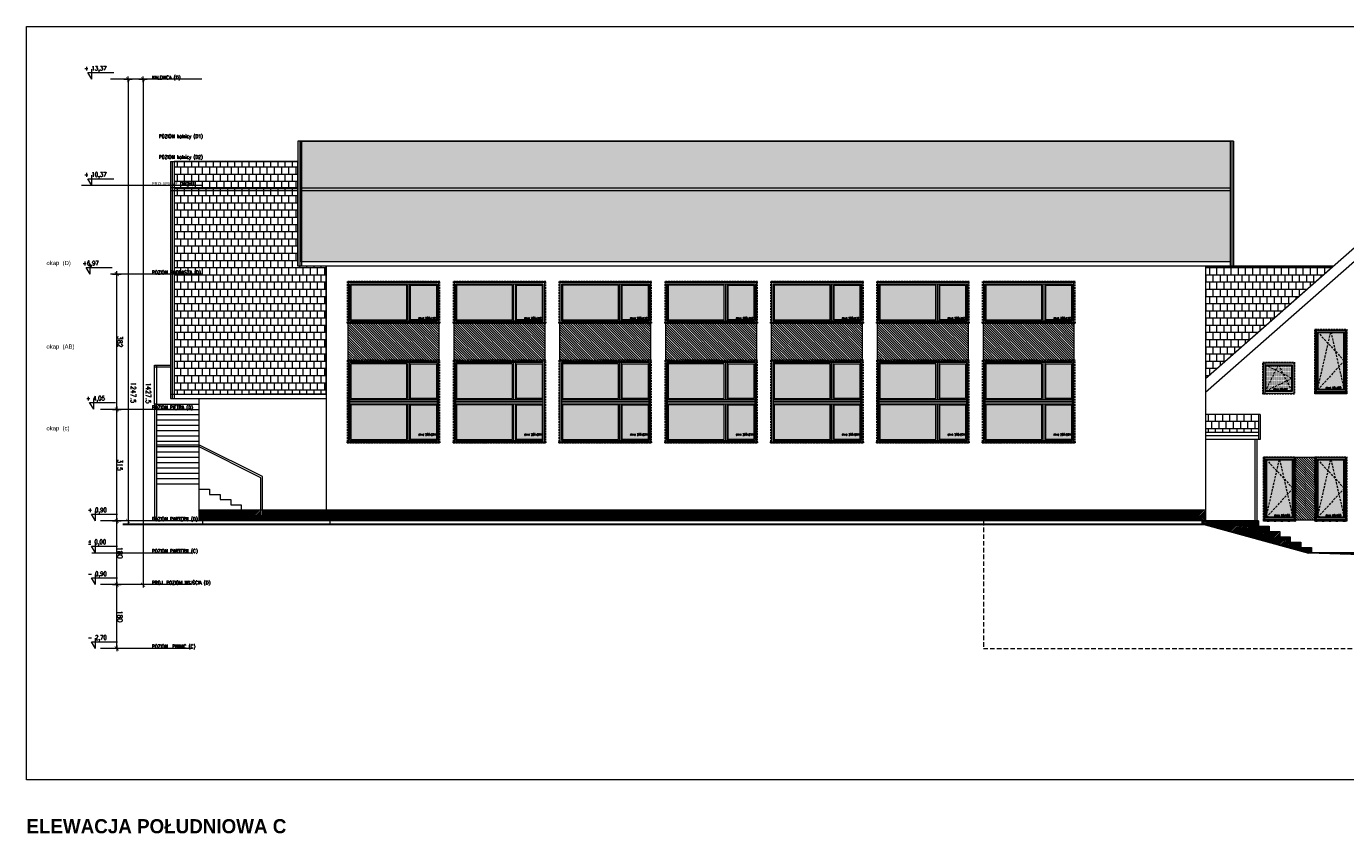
# Model space of a CAD drawing. Header units: millimetres. Extents: x 28291 to 177760, y -399809 to -170937.
# Tile 5 of 256: x 47641 to 51368, y -239023 to -236738. Entities that reach past the tile are written whole.
import ezdxf

# ---------------------------------------------------------------- set-up
doc = ezdxf.new("R2010")
doc.units = ezdxf.units.MM
for name, pattern in [('CACHE', [9.525, 6.35, -3.175]), ('CARKOVANA', [7.5, 5, -2.5]), ('HIDDEN', [9.525, 6.35, -3.175])]:
    doc.linetypes.add(name, pattern=pattern)
doc.layers.get('0').update_dxf_attribs({"lineweight": 0})
for name, color, linetype, lineweight in [('! opisy okien elewacja', 7, 'Continuous', 0), ('!! 0_ Istn-sciany', 3, 'Continuous', 30), ('!! 0_ Opis', 8, 'Continuous', 13), ('!! 0_ WIDOK ELEWACJA', 4, 'Continuous', 0), ('!! 0_Istn-cienka', 4, 'Continuous', 9), ('!! 1_Hatch dach', 252, 'Continuous', 5), ('!! 2_NOWE OKNA WIDOk - remont', 140, 'Continuous', 5), ('!! 2_posadzki winyle 2', 43, 'Continuous', 9), ('!! 2_TYNK OBRYS', 252, 'Continuous', 13), ('0-rzedne-blok', 62, 'Continuous', 13)]:
    doc.layers.add(name, color=color, linetype=linetype, lineweight=lineweight)
for name, color, linetype, lineweight, true_color in [('!! 0_ Istn-okna - wymienione', 9, 'Continuous', 13, 0x808080), ('!! 1_ELEWACJA KOLOR', 7, 'Continuous', 13, 0x6888bb), ('!! 2_ELEWACJA COKÓŁ', 9, 'Continuous', 13, 0x808080)]:
    doc.layers.add(name, color=color, linetype=linetype, lineweight=lineweight, true_color=true_color)
doc.layers.add('!! 2_oznaczenia narozniki', color=7, linetype='Continuous')
doc.layers.add('ND', color=240, linetype='Continuous', lineweight=0, plot=False)
doc.styles.add('DEUTSCH', font='SIMPLEX8')
doc.styles.add('SIMPLEX', font='simplex.shx', dxfattribs={"width": 0.77})
doc.styles.add('Stil2', font='arial.ttf')
doc.styles.add('STYLE10', font='arialbd.ttf')
doc.styles.add('TXT', font='simplex.shx')
doc.dimstyles.new('OL PB 100', dxfattribs={"dimscale": 4, "dimtxt": 3.5, "dimasz": 0.2, "dimexe": 10, "dimexo": 10, "dimgap": 0.5, "dimtad": 1, "dimdec": 1, "dimrnd": 0.5, "dimzin": 9, "dimdsep": 46, "dimtxsty": 'SIMPLEX', "dimblk": 'thick_MSz', "dimcen": 0.05, "dimdle": 8, "dimse1": 1, "dimse2": 1, "dimclrd": 256, "dimclre": 256, "dimclrt": 3, "dimadec": 1, "dimazin": 2, "dimtfac": 1, "dimtdec": 1, "dimtix": 1, "dimtofl": 0, "dimtmove": 2, "dimatfit": 3, "dimldrblk": 'thick_MSz', "dimfxl": 10, "dimfxlon": 1, "dimtolj": 1, "dimlwd": -1, "dimlwe": -1, "dimarcsym": 0})
pattern_1 = [(45, (-1039.1575, -35668.7665), (-2.24506403, 2.24506403), [])]

# ---------------------------------------------------------------- blocks, each defined once
blk = doc.blocks.new('okno 90x180')
at = {"layer": '!! 1_Hatch dach', "true_color": 0x575757}
h = blk.add_hatch(dxfattribs=at)
h.set_pattern_fill('DOTS', color=251)
h.set_pattern_definition([(0, (-9632.3096, -11392.1331), (0.79375, 1.5875), [0, -1.5875])])
h.paths.add_polyline_path([(9, -10), (81, -10), (81, -171), (9, -171)])
at = {"layer": '!! 2_posadzki winyle 2'}
h = blk.add_hatch(dxfattribs=at)
h.set_pattern_fill('ANSI31', color=252, scale=0.2)
h.paths.add_polyline_path([(0, -178), (90, -178), (90, -183), (0, -183)])
at = {"layer": '!! 0_ Istn-okna - wymienione', "linetype": 'CARKOVANA', "lineweight": 5}
blk.add_lwpolyline([(0, -1), (90, -1), (90, -180), (0, -180)], close=True, dxfattribs=at)
at = {"layer": '!! 0_ Istn-okna - wymienione'}
for points in [[(2, -3), (88, -3), (88, -178), (2, -178)], [(7, -8), (83, -8), (83, -173), (7, -173)], [(9, -10), (81, -10), (81, -171), (9, -171)], [(0, -178), (90, -178), (90, -183), (0, -183)]]:
    blk.add_lwpolyline(points, close=True, dxfattribs=at)
at = {"layer": '!! 1_Hatch dach', "color": 251, "linetype": 'CACHE', "true_color": 0x575757}
for points in [[(7, -173), (45, -8), (83, -173)], [(7, -8), (83, -90), (7, -173)]]:
    blk.add_lwpolyline(points, dxfattribs=at)
at = {"insert": (30.1, -163.6), "char_height": 5, "attachment_point": 1, "style": 'TXT'}
blk.add_mtext_dynamic_manual_height_columns('okno 90x180', width=52.63, gutter_width=75, heights=[0], dxfattribs=at)
blk = doc.blocks.new('okno 90x90')
at = {"layer": '!! 1_Hatch dach', "true_color": 0x575757}
h = blk.add_hatch(dxfattribs=at)
h.set_pattern_fill('DOTS', color=251)
h.set_pattern_definition([(0, (-9634.3096, -11214.1331), (0.79375, 1.5875), [0, -1.5875])])
h.paths.add_polyline_path([(7, 79), (79, 79), (79, 7), (7, 7)])
at = {"layer": '!! 0_ Istn-okna - wymienione', "linetype": 'CARKOVANA', "lineweight": 5}
blk.add_lwpolyline([(-2, 88), (88, 88), (88, -2), (-2, -2)], close=True, dxfattribs=at)
at = {"layer": '!! 0_ Istn-okna - wymienione'}
for points in [[(0, 86), (86, 86), (86, 0), (0, 0)], [(5, 81), (81, 81), (81, 5), (5, 5)], [(7, 79), (79, 79), (79, 7), (7, 7)]]:
    blk.add_lwpolyline(points, close=True, dxfattribs=at)
at = {"layer": '!! 1_Hatch dach', "color": 251, "linetype": 'CACHE', "true_color": 0x575757}
for points in [[(5, 5), (43, 81), (81, 5)], [(5, 81), (81, 43), (5, 5)]]:
    blk.add_lwpolyline(points, dxfattribs=at)
at = {"insert": (28.1, 14.4), "char_height": 5, "attachment_point": 1, "style": 'TXT'}
blk.add_mtext_dynamic_manual_height_columns('okno 90x90', width=52.63, gutter_width=75, heights=[0], dxfattribs=at)
blk = doc.blocks.new('okno 266x234')
at = {"layer": '!! 1_Hatch dach', "true_color": 0x575757}
h = blk.add_hatch(dxfattribs=at)
h.set_pattern_fill('ANSI31', color=251, scale=0.3, angle=180)
h.paths.add_polyline_path([(212, 10817.5), (-50, 10817.5), (-50, 10820.5), (212, 10820.5)])
h = blk.add_hatch(dxfattribs=at)
h.set_pattern_fill('DOTS', color=251, angle=180)
h.paths.add_polyline_path([(43.8, 10596.5), (202, 10596.5), (202, 10694.5), (43.8, 10694.5)])
h.paths.add_polyline_path([(43.8, 10712.5), (202, 10712.5), (202, 10810.5), (43.8, 10810.5)])
h.paths.add_polyline_path([(32.8, 10596.5), (-40, 10596.5), (-40, 10694.5), (32.8, 10694.5)])
h.paths.add_polyline_path([(32.8, 10712.5), (-40, 10712.5), (-40, 10810.5), (32.8, 10810.5)])
at = {"layer": '! opisy okien elewacja'}
for p in [(-33, 10817.5), (209, 10817.5), (209, 10703.5), (-47, 10589.5), (195, 10589.5)]:
    blk.add_point(p, dxfattribs=at)
at = {"layer": '!! 0_ Istn-okna - wymienione'}
for p, q in [((205, 10709.5), (-43, 10709.5)), ((205, 10704.5), (-43, 10704.5)), ((205, 10702.5), (-43, 10702.5)), ((205, 10697.5), (-43, 10697.5))]:
    blk.add_line(p, q, dxfattribs=at)
at = {"layer": '!! 0_ Istn-okna - wymienione', "linetype": 'CARKOVANA', "lineweight": 5}
blk.add_lwpolyline([(212, 10820.5), (-50, 10820.5), (-50, 10586.5), (212, 10586.5)], close=True, dxfattribs=at)
at = {"layer": '!! 0_ Istn-okna - wymienione'}
for points in [[(212, 10817.5), (-50, 10817.5), (-50, 10820.5), (212, 10820.5)], [(209, 10817.5), (-47, 10817.5), (-47, 10589.5), (209, 10589.5)], [(205, 10813.5), (-43, 10813.5), (-43, 10593.5), (205, 10593.5)], [(32.8, 10712.5), (-40, 10712.5), (-40, 10810.5), (32.8, 10810.5)], [(43.8, 10712.5), (202, 10712.5), (202, 10810.5), (43.8, 10810.5)], [(32.8, 10596.5), (-40, 10596.5), (-40, 10694.5), (32.8, 10694.5)], [(43.8, 10596.5), (202, 10596.5), (202, 10694.5), (43.8, 10694.5)]]:
    blk.add_lwpolyline(points, close=True, dxfattribs=at)
for points in [[(35.8, 10709.5), (35.8, 10813.5)], [(40.8, 10709.5), (40.8, 10813.5)], [(35.8, 10593.5), (35.8, 10697.5)], [(35.8, 10593.5), (35.8, 10697.5)], [(40.8, 10593.5), (40.8, 10697.5)], [(40.8, 10593.5), (40.8, 10697.5)]]:
    blk.add_lwpolyline(points, dxfattribs=at)
at = {"insert": (10.9, 10793.9), "char_height": 5, "attachment_point": 1, "rotation": 180, "style": 'TXT'}
blk.add_mtext_dynamic_manual_height_columns('okno 266x234', width=52.63, gutter_width=75, heights=[0], dxfattribs=at)
blk = doc.blocks.new('okno 266x112')
at = {"layer": '!! 1_Hatch dach', "true_color": 0x575757}
h = blk.add_hatch(dxfattribs=at)
h.set_pattern_fill('ANSI31', color=251, scale=0.05, angle=180)
h.set_pattern_definition([(225, (48759.55389, -227260.51076), (0.11225320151, -0.11225320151), [])])
h.paths.add_polyline_path([(212, 10312.8), (-50, 10312.8), (-50, 10315.8), (212, 10315.8)])
h = blk.add_hatch(dxfattribs=at)
h.set_pattern_fill('DOTS', color=251, angle=180)
h.paths.add_polyline_path([(43.8, 10207.8), (202, 10207.8), (202, 10305.8), (43.8, 10305.8)])
h.paths.add_polyline_path([(32.8, 10207.8), (-40, 10207.8), (-40, 10305.8), (32.8, 10305.8)])
at = {"layer": '! opisy okien elewacja'}
for p in [(-33, 10312.8), (209, 10314.3), (209, 10312.8), (209, 10308.3)]:
    blk.add_point(p, dxfattribs=at)
at = {"layer": '!! 0_ Istn-okna - wymienione', "linetype": 'CARKOVANA', "lineweight": 5}
blk.add_lwpolyline([(212, 10315.8), (-50, 10315.8), (-50, 10197.8), (212, 10197.8)], close=True, dxfattribs=at)
at = {"layer": '!! 0_ Istn-okna - wymienione'}
for points in [[(212, 10312.8), (-50, 10312.8), (-50, 10315.8), (212, 10315.8)], [(209, 10312.8), (-47, 10312.8), (-47, 10200.8), (209, 10200.8)], [(205, 10308.8), (-43, 10308.8), (-43, 10204.8), (205, 10204.8)], [(32.8, 10207.8), (-40, 10207.8), (-40, 10305.8), (32.8, 10305.8)], [(43.8, 10207.8), (202, 10207.8), (202, 10305.8), (43.8, 10305.8)]]:
    blk.add_lwpolyline(points, close=True, dxfattribs=at)
for points in [[(35.8, 10308.8), (-43, 10308.8)], [(35.8, 10204.8), (35.8, 10308.8)], [(205, 10308.8), (40.8, 10308.8)], [(40.8, 10204.8), (40.8, 10308.8)]]:
    blk.add_lwpolyline(points, dxfattribs=at)
at = {"insert": (10.9, 10298.3), "char_height": 5, "attachment_point": 1, "rotation": 180, "style": 'TXT'}
blk.add_mtext_dynamic_manual_height_columns('okno 266x112', width=52.63, gutter_width=75, heights=[0], dxfattribs=at)
blk = doc.blocks.new('D_kota')
for p, q in [((-0.8, 15), (8.7, 15)), ((8.7, 0), (-0.8, 15)), ((8.7, 0), (8.7, 23))]:
    blk.add_line(p, q)
blk.add_lwpolyline([(-0.8, 15), (57.9, 15)])
at = {"style": 'DEUTSCH', "width": 0.8}
blk.add_attdef('POZ.ARCH', (7.3, 19.7), '', height=10, dxfattribs=at)
blk = doc.blocks.new('thick_MSz')
for p, q in [((-10, 0), (10, 0)), ((0, 15), (0, -15))]:
    blk.add_line(p, q)
at = {"const_width": 2, "elevation": 2}
blk.add_lwpolyline([(-7.1, -7.1), (7.1, 7.1)], dxfattribs=at)
blk = doc.blocks.new('*D3800')
at = {"layer": 'DEFPOINTS', "color": 0, "ltscale": 100, "transparency": 16777216}
for p in [(-7256.9, 8688.1), (-7256.9, 8610.3), (-6009.6, 8600.1)]:
    blk.add_point(p, dxfattribs=at)
at = {"layer": 'ND', "ltscale": 100, "transparency": 16777216}
blk.add_line((-6010.4, 8610.3), (-7256.1, 8610.3), dxfattribs=at)
at = {"layer": 'ND', "ltscale": 100, "transparency": 16777216, "xscale": 0.8, "yscale": 0.8, "zscale": 0.8}
for p, rotation in [((-7256.9, 8610.3), 180.0000000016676), ((-6009.6, 8610.3), 1.667526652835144e-09)]:
    blk.add_blockref('thick_MSz', p, dxfattribs=dict(at, rotation=rotation))
at = {"layer": 'ND', "color": 3, "ltscale": 100, "transparency": 16777216, "insert": (-6894.8, 8595.3), "char_height": 14, "attachment_point": 5, "rotation": 180, "style": 'SIMPLEX'}
blk.add_mtext('\\A1;1247.5', dxfattribs=at)
blk = doc.blocks.new('*D3801')
at = {"layer": 'DEFPOINTS', "color": 0, "ltscale": 100, "transparency": 16777216}
for p in [(-7436.9, 8703.8), (-7256.9, 8703.8), (-7256.9, 8642)]:
    blk.add_point(p, dxfattribs=at)
at = {"layer": 'ND', "ltscale": 100, "transparency": 16777216}
blk.add_line((-7436.1, 8642), (-7257.7, 8642), dxfattribs=at)
at = {"layer": 'ND', "ltscale": 100, "transparency": 16777216, "xscale": 0.8, "yscale": 0.8, "zscale": 0.8}
for p, rotation in [((-7436.9, 8642), 180.0000000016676), ((-7256.9, 8642), 1.667526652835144e-09)]:
    blk.add_blockref('thick_MSz', p, dxfattribs=dict(at, rotation=rotation))
at = {"layer": 'ND', "color": 3, "ltscale": 100, "transparency": 16777216, "insert": (-7346.9, 8633), "char_height": 14, "attachment_point": 5, "rotation": 180, "style": 'SIMPLEX'}
blk.add_mtext('\\A1;180', dxfattribs=at)
blk = doc.blocks.new('*D3802')
at = {"layer": 'DEFPOINTS', "color": 0, "ltscale": 100, "transparency": 16777216}
for p in [(-7256.9, 8703.8), (-6941.9, 8703.8), (-6941.9, 8642)]:
    blk.add_point(p, dxfattribs=at)
at = {"layer": 'ND', "ltscale": 100, "transparency": 16777216}
blk.add_line((-7256.1, 8642), (-6942.7, 8642), dxfattribs=at)
at = {"layer": 'ND', "ltscale": 100, "transparency": 16777216, "xscale": 0.8, "yscale": 0.8, "zscale": 0.8, "rotation": 180}
blk.add_blockref('thick_MSz', (-7256.9, 8642), dxfattribs=at)
at = {"layer": 'ND', "ltscale": 100, "transparency": 16777216, "xscale": 0.8, "yscale": 0.8, "zscale": 0.8}
blk.add_blockref('thick_MSz', (-6941.9, 8642), dxfattribs=at)
at = {"layer": 'ND', "color": 3, "ltscale": 100, "transparency": 16777216, "insert": (-7099.4, 8633), "char_height": 14, "attachment_point": 5, "rotation": 180, "style": 'SIMPLEX'}
blk.add_mtext('\\A1;315', dxfattribs=at)
blk = doc.blocks.new('*D3803')
at = {"layer": 'DEFPOINTS', "color": 0, "ltscale": 100, "transparency": 16777216}
for p in [(-6941.9, 8703.8), (-6559.9, 8703.8), (-6559.9, 8642)]:
    blk.add_point(p, dxfattribs=at)
at = {"layer": 'ND', "ltscale": 100, "transparency": 16777216}
blk.add_line((-6941.1, 8642), (-6560.7, 8642), dxfattribs=at)
at = {"layer": 'ND', "ltscale": 100, "transparency": 16777216, "xscale": 0.8, "yscale": 0.8, "zscale": 0.8, "rotation": 180}
blk.add_blockref('thick_MSz', (-6941.9, 8642), dxfattribs=at)
at = {"layer": 'ND', "ltscale": 100, "transparency": 16777216, "xscale": 0.8, "yscale": 0.8, "zscale": 0.8}
blk.add_blockref('thick_MSz', (-6559.9, 8642), dxfattribs=at)
at = {"layer": 'ND', "color": 3, "ltscale": 100, "transparency": 16777216, "insert": (-6750.9, 8633), "char_height": 14, "attachment_point": 5, "rotation": 180, "style": 'SIMPLEX'}
blk.add_mtext('\\A1;382', dxfattribs=at)
blk = doc.blocks.new('*D3804')
at = {"layer": 'DEFPOINTS', "color": 0, "ltscale": 100, "transparency": 16777216}
for p in [(-7616.9, 8679.3), (-7436.9, 8679.3), (-7436.9, 8642)]:
    blk.add_point(p, dxfattribs=at)
at = {"layer": 'ND', "ltscale": 100, "transparency": 16777216}
blk.add_line((-7616.1, 8642), (-7437.7, 8642), dxfattribs=at)
at = {"layer": 'ND', "ltscale": 100, "transparency": 16777216, "xscale": 0.8, "yscale": 0.8, "zscale": 0.8}
for p, rotation in [((-7616.9, 8642), 180.0000000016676), ((-7436.9, 8642), 1.667526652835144e-09)]:
    blk.add_blockref('thick_MSz', p, dxfattribs=dict(at, rotation=rotation))
at = {"layer": 'ND', "color": 3, "ltscale": 100, "transparency": 16777216, "insert": (-7526.9, 8633), "char_height": 14, "attachment_point": 5, "rotation": 180, "style": 'SIMPLEX'}
blk.add_mtext('\\A1;180', dxfattribs=at)
blk = doc.blocks.new('*D3805')
at = {"layer": 'DEFPOINTS', "color": 0, "ltscale": 100, "transparency": 16777216}
for p in [(-7436.9, 8688.1), (-7436.9, 8567.8), (-6009.6, 8557.6)]:
    blk.add_point(p, dxfattribs=at)
at = {"layer": 'ND', "ltscale": 100, "transparency": 16777216}
blk.add_line((-6010.4, 8567.8), (-7436.1, 8567.8), dxfattribs=at)
at = {"layer": 'ND', "ltscale": 100, "transparency": 16777216, "xscale": 0.8, "yscale": 0.8, "zscale": 0.8}
for p, rotation in [((-7436.9, 8567.8), 180.0000000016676), ((-6009.6, 8567.8), 1.667526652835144e-09)]:
    blk.add_blockref('thick_MSz', p, dxfattribs=dict(at, rotation=rotation))
at = {"layer": 'ND', "color": 3, "ltscale": 100, "transparency": 16777216, "insert": (-6895.9, 8552.8), "char_height": 14, "attachment_point": 5, "rotation": 180, "style": 'SIMPLEX'}
blk.add_mtext('\\A1;1427.5', dxfattribs=at)
blk = doc.blocks.new('BLOK POZIOMY SALA GIMNASTYCZNA')
for p, q in [((-7616.85, 8430.57), (-7616.85, 8688.11)), ((-7436.85, 8430.57), (-7436.85, 8688.11)), ((-7256.85, 8430.57), (-7256.85, 8688.11)), ((-6941.85, 8430.57), (-6941.85, 8688.11)), ((-6559.85, 8401.77), (-6559.85, 8659.32)), ((-6309.42, 8401.77), (-6309.42, 8659.32)), ((-6009.57, 8401.77), (-6009.57, 8659.32))]:
    blk.add_line(p, q)
for points in [[(-6309.42, 8401.77), (-6309.42, 8741.67)], [(-7346.85, 8712.69), (-7346.85, 8429.66)]]:
    blk.add_lwpolyline(points)
at = {"layer": '0-rzedne-blok'}
ref = blk.add_blockref('D_kota', (-7616.85, 8712.69), dxfattribs=dict(at, xscale=1.250000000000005, yscale=1.250000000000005, zscale=1.250000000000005, rotation=270))
ref.add_attrib('POZ.ARCH', '- 2,70  ', (-7592.27, 8723.52), dxfattribs={"layer": '0', "height": 12.5, "rotation": 270, "style": 'DEUTSCH', "width": 0.8})
ref = blk.add_blockref('D_kota', (-7436.85, 8712.69), dxfattribs=dict(at, xscale=1.250000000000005, yscale=1.250000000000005, zscale=1.250000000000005, rotation=270))
ref.add_attrib('POZ.ARCH', '- 0,90  ', (-7412.27, 8723.52), dxfattribs={"layer": '0', "height": 12.5, "rotation": 270, "style": 'DEUTSCH', "width": 0.8})
ref = blk.add_blockref('D_kota', (-7346.85, 8712.69), dxfattribs=dict(at, xscale=1.250000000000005, yscale=1.250000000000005, zscale=1.250000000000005, rotation=270))
ref.add_attrib('POZ.ARCH', '%%p 0,00  ', (-7322.27, 8723.52), dxfattribs={"layer": '0', "height": 12.5, "rotation": 270, "style": 'DEUTSCH', "width": 0.8})
ref = blk.add_blockref('D_kota', (-7256.85, 8712.69), dxfattribs=dict(at, xscale=1.250000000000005, yscale=1.250000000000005, zscale=1.250000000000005, rotation=270))
ref.add_attrib('POZ.ARCH', '+ 0,90  ', (-7232.27, 8723.52), dxfattribs={"layer": '0', "height": 12.5, "rotation": 270, "style": 'DEUTSCH', "width": 0.8})
ref = blk.add_blockref('D_kota', (-6941.38, 8718.1), dxfattribs=dict(at, xscale=1.250000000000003, yscale=1.250000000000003, zscale=1.250000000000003, rotation=269.9999999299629))
ref.add_attrib('POZ.ARCH', '+ 4,05', (-6916.8, 8728.93), dxfattribs={"layer": '0', "height": 12.5, "rotation": 270, "style": 'DEUTSCH', "width": 0.8})
ref = blk.add_blockref('D_kota', (-6559.85, 8727.86), dxfattribs=dict(at, xscale=1.250000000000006, yscale=1.250000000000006, zscale=1.250000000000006, rotation=270))
ref.add_attrib('POZ.ARCH', '+6,97', (-6535.27, 8738.69), dxfattribs={"layer": '0', "height": 12.5, "rotation": 270, "style": 'DEUTSCH', "width": 0.8})
ref = blk.add_blockref('D_kota', (-6309.42, 8723.05), dxfattribs=dict(at, xscale=1.250000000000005, yscale=1.250000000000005, zscale=1.250000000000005, rotation=270))
ref.add_attrib('POZ.ARCH', '+ 10,37', (-6284.84, 8733.88), dxfattribs={"layer": '0', "height": 12.5, "rotation": 270, "style": 'DEUTSCH', "width": 0.8})
ref = blk.add_blockref('D_kota', (-6009.57, 8723.05), dxfattribs=dict(at, xscale=1.250000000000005, yscale=1.250000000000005, zscale=1.250000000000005, rotation=270))
ref.add_attrib('POZ.ARCH', '+ 13,37', (-5984.99, 8733.88), dxfattribs={"layer": '0', "height": 12.5, "rotation": 270, "style": 'DEUTSCH', "width": 0.8})
at = {"layer": '!! 2_oznaczenia narozniki', "style": 'Stil2'}
for s, p in [('okap  (c)', (-7001.2, 8840.75)), ('okap  (AB)', (-6770.44, 8840.75)), ('okap  (D)', (-6534.48, 8840.75))]:
    blk.add_text(s, height=12, rotation=270, dxfattribs=at).set_placement(p)
at = {"style": 'SIMPLEX', "width": 0.77}
for s, p in [('POZIOM  PIWNIC (C)', (-7616.31, 8542.85)), ('PROJ. POZIOM WYJŚCIA (D)', (-7436.31, 8542.85)), ('POZIOM PARTERU (C)', (-7346.85, 8542.85)), ('POZIOM PARTERU (D)', (-7256.31, 8542.85)), ('POZIOM PIĘTRA (D)', (-6941.31, 8542.85)), ('POZIOM PODDASZA (D)', (-6559.85, 8542.85)), ('PRZŁAMANIE DACHU', (-6309.42, 8542.85)), ('KALENICA (D)', (-6009.57, 8542.85)), ('POZIOM kalnicy (D2)', (-6234.21, 8523.33, -0.04)), ('POZIOM kalnicy (D1)', (-6175.6, 8523.33, -0.04))]:
    blk.add_text(s, height=10, rotation=270, dxfattribs=at).set_placement(p)
at = {"layer": 'ND', "ltscale": 100}
for base, p1, p2, picture, middle in [((-7256.85, 8641.97), (-7436.85, 8703.84), (-7256.85, 8703.84), '*D3801', (-7346.85, 8632.97)), ((-7436.85, 8641.97), (-7616.85, 8679.26), (-7436.85, 8679.26), '*D3804', (-7526.85, 8632.97))]:
    dim = blk.add_linear_dim(base=base, p1=p1, p2=p2, angle=0, dimstyle='OL PB 100', dxfattribs=at)
    dim.commit()
    dim.dimension.update_dxf_attribs({"geometry": picture, "text_midpoint": middle})
for base, p1, p2, picture, middle in [((-7436.85, 8567.75), (-6009.57, 8557.61), (-7436.85, 8688.11), '*D3805', (-6895.9, 8552.8)), ((-7256.85, 8610.27), (-6009.57, 8600.13), (-7256.85, 8688.11), '*D3800', (-6894.77, 8595.31))]:
    dim = blk.add_linear_dim(base=base, p1=p1, p2=p2, angle=0, dimstyle='OL PB 100', dxfattribs=at)
    dim.commit()
    dim.dimension.update_dxf_attribs({"geometry": picture, "text_midpoint": middle, "dimtype": 160})
for base, p1, p2, picture, middle in [((-6941.85, 8641.97), (-7256.85, 8703.84), (-6941.85, 8703.84), '*D3802', (-7099.35, 8632.97)), ((-6559.85, 8641.97), (-6941.85, 8703.84), (-6559.85, 8703.84), '*D3803', (-6750.85, 8632.97))]:
    dim = blk.add_linear_dim(base=base, p1=p1, p2=p2, dimstyle='OL PB 100', dxfattribs=at)
    dim.commit()
    dim.dimension.update_dxf_attribs({"geometry": picture, "text_midpoint": middle})

msp = doc.modelspace()

# ---------------------------------------------------------------- hatches: boundary and pattern name
at = {"layer": '!! 1_ELEWACJA KOLOR', "true_color": 0xa78758}
h = msp.add_hatch(dxfattribs=at)
h.set_pattern_fill('ANSI31', color=45, scale=1.5, angle=-90)
h.paths.add_polyline_path([(48550.55389, -237573.26576), (48806.55389, -237573.26576), (48806.55389, -237683.26576), (48550.55389, -237683.26576)])
h = msp.add_hatch(dxfattribs=at)
h.set_pattern_fill('ANSI31', color=45, scale=1.5, angle=-90)
h.set_pattern_definition([(315, (299, 0), (3.36759605, 3.36759605), [])])
h.paths.add_polyline_path([(48849.55389, -237573.26576), (49105.55389, -237573.26576), (49105.55389, -237683.26576), (48849.55389, -237683.26576)])
h = msp.add_hatch(dxfattribs=at)
h.set_pattern_fill('ANSI31', color=45, scale=1.5, angle=-90)
h.set_pattern_definition([(315, (598, 0), (3.36759605, 3.36759605), [])])
h.paths.add_polyline_path([(49148.55389, -237573.26576), (49404.55389, -237573.26576), (49404.55389, -237683.26576), (49148.55389, -237683.26576)])
h = msp.add_hatch(dxfattribs=at)
h.set_pattern_fill('ANSI31', color=45, scale=1.5, angle=-90)
h.set_pattern_definition([(315, (897, 0), (3.36759605, 3.36759605), [])])
h.paths.add_polyline_path([(49447.55389, -237573.26576), (49703.55389, -237573.26576), (49703.55389, -237683.26576), (49447.55389, -237683.26576)])
h = msp.add_hatch(dxfattribs=at)
h.set_pattern_fill('ANSI31', color=45, scale=1.5, angle=-90)
h.set_pattern_definition([(315, (1196, 0), (3.36759605, 3.36759605), [])])
h.paths.add_polyline_path([(49746.55389, -237573.26576), (50002.55389, -237573.26576), (50002.55389, -237683.26576), (49746.55389, -237683.26576)])
h = msp.add_hatch(dxfattribs=at)
h.set_pattern_fill('ANSI31', color=45, scale=1.5, angle=-90)
h.set_pattern_definition([(315, (1495, 0), (3.36759605, 3.36759605), [])])
h.paths.add_polyline_path([(50045.55389, -237573.26576), (50301.55389, -237573.26576), (50301.55389, -237683.26576), (50045.55389, -237683.26576)])
h = msp.add_hatch(dxfattribs=at)
h.set_pattern_fill('ANSI31', color=45, scale=1.5, angle=-90)
h.set_pattern_definition([(315, (1794, 0), (3.36759605, 3.36759605), [])])
h.paths.add_polyline_path([(50344.55389, -237573.26576), (50600.55389, -237573.26576), (50600.55389, -237683.26576), (50344.55389, -237683.26576)])
h = msp.add_hatch(dxfattribs=at)
h.set_pattern_fill('ANSI31', color=45, scale=1.5, angle=-90)
h.set_pattern_definition([(315, (-145, -360), (3.36759605, 3.36759605), [])])
h.paths.add_polyline_path([(51224.05389, -237954.26576), (51283.05389, -237954.26576), (51283.05389, -238132.26576), (51224.05389, -238132.26576)])
at = {"layer": '!! 1_Hatch dach', "true_color": 0x990000}
h = msp.add_hatch(dxfattribs=at)
h.set_pattern_fill('AR-B88', color=14, scale=0.1, angle=180)
h.paths.add_polyline_path([(48418.55389, -237061.70495), (51041.55389, -237061.70495), (51041.55389, -237402.89341), (48418.55389, -237402.89341)])
h = msp.add_hatch(dxfattribs=at)
h.set_pattern_fill('AR-B88', color=14, scale=0.1, angle=180)
h.paths.add_polyline_path([(48058.55389, -237776.69696), (48488.55389, -237774.57958), (48488.55389, -237414.89341), (48408.55389, -237414.89341), (48408.55389, -237119.31403), (48058.55389, -237119.31403)])
h = msp.add_hatch(dxfattribs=at)
h.set_pattern_fill('AR-B88', color=14, scale=0.1, angle=180)
h.paths.add_polyline_path([(50971.55389, -237732.3256), (51332.27229, -237414.89341), (50971.55389, -237414.89341)])
at = {"layer": '!! 1_Hatch dach'}
h = msp.add_hatch(dxfattribs=at)
h.set_pattern_fill('AR-B88', color=8, scale=0.1)
h.set_pattern_definition([(0, (-1039.158, -35668.766), (0, 20.32), []), (90, (-1039.158, -35668.766), (-10.16, 20.32), [20.32, -20.32])])
h.paths.add_polyline_path([(51121.55389, -237834.26576), (50971.55389, -237834.26576), (50971.55389, -237884.26576), (51121.55389, -237884.26576)])
at = {"layer": '!! 2_ELEWACJA COKÓŁ', "true_color": 0x2b2b2c}
h = msp.add_hatch(dxfattribs=at)
h.set_pattern_fill('ANSI31', color=250)
h.set_pattern_definition(pattern_1)
h.paths.add_polyline_path([(48488.55389, -238104.26576), (48308.55389, -238104.26576), (48308.55389, -238119.26576), (48308.55389, -238134.26576), (48488.55389, -238134.26576)])
h.paths.add_polyline_path([(48303.55389, -238104.26576), (48278.55389, -238104.26576), (48278.55389, -238119.26576), (48303.55389, -238119.26576)], flags=17)
h.paths.add_polyline_path([(48308.55389, -238119.26576), (48278.55389, -238119.26576), (48278.55389, -238104.26576), (48248.55389, -238104.26576), (48128.55389, -238104.26576), (48128.55389, -238134.26576), (48308.55389, -238134.26576)])
h = msp.add_hatch(dxfattribs=at)
h.set_pattern_fill('ANSI31', color=250)
h.set_pattern_definition(pattern_1)
h.paths.add_polyline_path([(50971.55389, -238104.26576), (48488.55389, -238104.26576), (48488.55389, -238134.26576), (50971.55389, -238134.26576)])
h = msp.add_hatch(dxfattribs=at)
h.set_pattern_fill('ANSI31', color=250)
h.set_pattern_definition(pattern_1)
h.paths.add_polyline_path([(51151.55389, -238149.26576), (51121.55389, -238149.26576), (51121.55389, -238134.26576), (50971.55389, -238134.26576), (50961.55389, -238134.26576), (50961.55389, -238144.26576), (50971.55389, -238144.26576), (51263.79536, -238224.26576), (51271.55389, -238224.51186), (51271.55389, -238209.26576), (51241.55389, -238209.26576), (51241.55389, -238194.26576), (51211.55389, -238194.26576), (51211.55389, -238179.26576), (51181.55389, -238179.26576), (51181.55389, -238164.26576), (51151.55389, -238164.26576)])
h = msp.add_hatch(dxfattribs=at)
h.set_pattern_fill('ANSI31', color=250)
h.set_pattern_definition(pattern_1)
h.paths.add_polyline_path([(52173.55389, -238224.26576), (51271.55389, -238224.26576), (51271.55389, -238224.51186), (52173.55389, -238253.12418)])

# ---------------------------------------------------------------- linework, layer by layer
at = {"layer": '! opisy okien elewacja'}
for points in [[(47641.40114, -236737.82104), (53291.56291, -236737.82104), (53291.56291, -238865.24478), (47641.40114, -238865.24478)], [(48418.55389, -237061.70495), (51041.55389, -237061.70495), (51041.55389, -237402.89341), (48418.55389, -237402.89341)], [(48058.55389, -237776.69696), (48488.55389, -237774.57958), (48488.55389, -237414.89341), (48408.55389, -237414.89341), (48408.55389, -237119.31403), (48058.55389, -237119.31403)], [(50971.55389, -237732.3256), (51332.27229, -237414.89341), (50971.55389, -237414.89341)]]:
    msp.add_lwpolyline(points, close=True, dxfattribs=at)
at = {"layer": '!! 0_ Istn-sciany'}
for points in [[(50971.55389, -238144.26576), (47914.18369, -238144.26576)], [(50971.55389, -238144.26576), (51263.79536, -238224.26576)], [(52682.41514, -238269.26576), (51263.79536, -238224.26576)]]:
    msp.add_lwpolyline(points, dxfattribs=at)
at = {"layer": '!! 0_ WIDOK ELEWACJA'}
for p, q in [((51041.55389, -237194.52858), (48418.55389, -237194.52858)), ((51041.55389, -237202.39752), (48418.55389, -237202.39752))]:
    msp.add_line(p, q, dxfattribs=at)
for points in [[(51051.55389, -237061.70495), (48408.55389, -237061.70495)], [(48408.55389, -237061.70495), (48408.55389, -237414.89341)], [(48413.55389, -237061.70495), (48413.55389, -237414.89341)], [(48418.55389, -237061.70495), (48418.55389, -237414.89341)], [(51041.55389, -237061.70495), (51041.55389, -237414.89341)], [(51046.55389, -237061.70495), (51046.55389, -237414.89341)], [(51051.55389, -237061.70495), (51051.55389, -237414.89341)], [(48048.55389, -237119.31403), (48408.55389, -237119.31403)], [(48048.55389, -237119.31403), (48048.55389, -237788.69696)], [(48053.55389, -237119.31403), (48053.55389, -237788.69696)], [(48058.55389, -237119.31403), (48058.55389, -237788.69696)], [(48048.55389, -237193.09167), (48408.55389, -237193.09167)], [(48048.55389, -237201.37498), (48408.55389, -237201.37498)], [(50971.55389, -237732.3256), (51556.30389, -237217.7456)], [(50971.55389, -237770.95552), (51556.30389, -237256.37552)], [(51041.55389, -237402.89341), (48418.55389, -237402.89341)], [(51051.55389, -237414.89341), (48418.55389, -237414.89341)], [(48488.55389, -237414.89341), (48488.55389, -238134.26576)], [(50971.55389, -237414.89341), (50971.55389, -238134.26576)], [(50971.55389, -237414.89341), (51332.27229, -237414.89341)], [(48048.55389, -237776.69696), (48488.55389, -237776.69696)], [(48048.55389, -237788.69696), (48488.55389, -237788.69696)], [(48128.55389, -237788.69696), (48128.55389, -238134.26576)], [(51126.55389, -237834.26576), (50971.55389, -237834.26576)], [(51121.55389, -237834.26576), (51121.55389, -237904.26576)], [(51126.55389, -237834.26576), (51126.55389, -237904.26576)], [(51121.55389, -237884.26576), (50971.55389, -237884.26576)], [(51121.55389, -237894.26576), (50971.55389, -237894.26576)], [(51126.55389, -237904.26576), (50971.55389, -237904.26576)], [(51111.55389, -237904.26576), (51111.55389, -238134.26576)], [(51116.55389, -237904.26576), (51116.55389, -238134.26576)], [(50971.55389, -238104.26576), (48128.55389, -238104.26576)], [(50971.55389, -238134.26576), (47914.18369, -238134.26576)], [(48138.55389, -238134.26576), (48138.55389, -238144.26576)], [(48498.55389, -238134.26576), (48498.55389, -238144.26576)], [(50961.55389, -238134.26576), (50961.55389, -238144.26576)], [(51121.55389, -238134.26576), (50971.55389, -238134.26576)], [(51121.55389, -238134.26576), (51121.55389, -238149.26576), (51151.55389, -238149.26576), (51151.55389, -238164.26576), (51181.55389, -238164.26576), (51181.55389, -238179.26576), (51211.55389, -238179.26576), (51211.55389, -238194.26576), (51241.55389, -238194.26576), (51241.55389, -238209.26576), (51271.55389, -238209.26576), (51271.55389, -238224.51186)], [(52178.55389, -238224.26576), (51265.28954, -238224.26576)]]:
    msp.add_lwpolyline(points, dxfattribs=at)
for points in [[(48550.55389, -237573.26576), (48806.55389, -237573.26576), (48806.55389, -237459.26576), (48550.55389, -237459.26576)], [(48849.55389, -237573.26576), (49105.55389, -237573.26576), (49105.55389, -237459.26576), (48849.55389, -237459.26576)], [(49148.55389, -237573.26576), (49404.55389, -237573.26576), (49404.55389, -237459.26576), (49148.55389, -237459.26576)], [(49447.55389, -237573.26576), (49703.55389, -237573.26576), (49703.55389, -237459.26576), (49447.55389, -237459.26576)], [(49746.55389, -237573.26576), (50002.55389, -237573.26576), (50002.55389, -237459.26576), (49746.55389, -237459.26576)], [(50045.55389, -237573.26576), (50301.55389, -237573.26576), (50301.55389, -237459.26576), (50045.55389, -237459.26576)], [(50344.55389, -237573.26576), (50600.55389, -237573.26576), (50600.55389, -237459.26576), (50344.55389, -237459.26576)], [(51285.55389, -237594.26576), (51366.55389, -237594.26576), (51366.55389, -237774.26576), (51285.55389, -237774.26576)], [(48550.55389, -237911.26576), (48806.55389, -237911.26576), (48806.55389, -237683.26576), (48550.55389, -237683.26576)], [(48849.55389, -237911.26576), (49105.55389, -237911.26576), (49105.55389, -237683.26576), (48849.55389, -237683.26576)], [(49148.55389, -237911.26576), (49404.55389, -237911.26576), (49404.55389, -237683.26576), (49148.55389, -237683.26576)], [(49447.55389, -237911.26576), (49703.55389, -237911.26576), (49703.55389, -237683.26576), (49447.55389, -237683.26576)], [(49746.55389, -237911.26576), (50002.55389, -237911.26576), (50002.55389, -237683.26576), (49746.55389, -237683.26576)], [(50045.55389, -237911.26576), (50301.55389, -237911.26576), (50301.55389, -237683.26576), (50045.55389, -237683.26576)], [(50344.55389, -237911.26576), (50600.55389, -237911.26576), (50600.55389, -237683.26576), (50344.55389, -237683.26576)], [(51140.55389, -237688.26576), (51221.55389, -237688.26576), (51221.55389, -237774.26576), (51140.55389, -237774.26576)], [(51140.55389, -237954.26576), (51221.55389, -237954.26576), (51221.55389, -238134.26576), (51140.55389, -238134.26576)], [(51285.55389, -237954.26576), (51366.55389, -237954.26576), (51366.55389, -238134.26576), (51285.55389, -238134.26576)]]:
    msp.add_lwpolyline(points, close=True, dxfattribs=at)
at = {"layer": '!! 0_Istn-cienka'}
for points in [[(48003.55389, -237804.26576), (48003.55389, -237694.26576), (48008.55389, -237694.26576), (48008.55389, -237804.26576)], [(48003.55389, -237694.26576), (48048.55389, -237694.26576)], [(48003.55389, -237699.26576), (48048.55389, -237699.26576)], [(48003.55389, -237804.26576), (48003.55389, -238134.26576)], [(48008.55389, -237804.26576), (48003.55389, -237804.26576)], [(48008.55389, -237804.26576), (48008.55389, -238134.26576)], [(48008.55389, -237804.26576), (48128.55389, -237804.26576)], [(48008.55389, -237819.26576), (48128.55389, -237819.26576)], [(48008.55389, -237834.26576), (48128.55389, -237834.26576)], [(48008.55389, -237849.26576), (48128.55389, -237849.26576)], [(48008.55389, -237864.26576), (48128.55389, -237864.26576)], [(48008.55389, -237879.26576), (48128.55389, -237879.26576)], [(48008.55389, -237894.26576), (48128.55389, -237894.26576)], [(48008.55389, -237909.26576), (48128.55389, -237909.26576)], [(48008.55389, -237919.26576), (48128.55389, -237919.26576)], [(48008.55389, -237924.26576), (48128.55389, -237924.26576)], [(48008.55389, -237924.26576), (48127.37355, -237924.26576)], [(48303.55389, -238012.35593), (48127.37355, -237924.26576)], [(48308.55389, -238009.26576), (48128.55389, -237919.26576)], [(48008.55389, -237939.26576), (48128.55389, -237939.26576)], [(48008.55389, -237954.26576), (48128.55389, -237954.26576)], [(48008.55389, -237969.26576), (48128.55389, -237969.26576)], [(48008.55389, -237984.26576), (48128.55389, -237984.26576)], [(48008.55389, -237999.26576), (48128.55389, -237999.26576)], [(48008.55389, -238014.26576), (48128.55389, -238014.26576)], [(48008.55389, -238029.26576), (48128.55389, -238029.26576)], [(48128.55389, -238029.26576), (48128.55389, -238044.26576), (48158.55389, -238044.26576), (48158.55389, -238059.26576), (48188.55389, -238059.26576), (48188.55389, -238074.26576), (48218.55389, -238074.26576), (48218.55389, -238089.26576), (48248.55389, -238089.26576), (48248.55389, -238104.26576), (48278.55389, -238104.26576), (48278.55389, -238119.26576), (48308.55389, -238119.26576), (48308.55389, -238134.26576)], [(48303.55389, -238119.26576), (48303.55389, -238012.35593)], [(48308.55389, -238119.26576), (48308.55389, -238009.26576)]]:
    msp.add_lwpolyline(points, dxfattribs=at)
at = {"layer": '!! 0_Istn-cienka', "linetype": 'HIDDEN', "ltscale": 2}
for points in [[(50344.55389, -238134.26576), (50344.55389, -238494.26576)], [(50344.55389, -238494.26576), (52404.55389, -238494.26576)]]:
    msp.add_lwpolyline(points, dxfattribs=at)
at = {"layer": '!! 2_NOWE OKNA WIDOk - remont'}
for points in [[(48846.55389, -237573.26576), (49108.55389, -237573.26576), (49108.55389, -237576.26576), (48846.55389, -237576.26576)], [(49145.55389, -237573.26576), (49407.55389, -237573.26576), (49407.55389, -237576.26576), (49145.55389, -237576.26576)], [(49444.55389, -237573.26576), (49706.55389, -237573.26576), (49706.55389, -237576.26576), (49444.55389, -237576.26576)], [(49743.55389, -237573.26576), (50005.55389, -237573.26576), (50005.55389, -237576.26576), (49743.55389, -237576.26576)], [(50042.55389, -237573.26576), (50304.55389, -237573.26576), (50304.55389, -237576.26576), (50042.55389, -237576.26576)], [(50341.55389, -237573.26576), (50603.55389, -237573.26576), (50603.55389, -237576.26576), (50341.55389, -237576.26576)], [(48846.55389, -237911.26576), (49108.55389, -237911.26576), (49108.55389, -237914.26576), (48846.55389, -237914.26576)], [(49145.55389, -237911.26576), (49407.55389, -237911.26576), (49407.55389, -237914.26576), (49145.55389, -237914.26576)], [(49444.55389, -237911.26576), (49706.55389, -237911.26576), (49706.55389, -237914.26576), (49444.55389, -237914.26576)], [(49743.55389, -237911.26576), (50005.55389, -237911.26576), (50005.55389, -237914.26576), (49743.55389, -237914.26576)], [(50042.55389, -237911.26576), (50304.55389, -237911.26576), (50304.55389, -237914.26576), (50042.55389, -237914.26576)], [(50341.55389, -237911.26576), (50603.55389, -237911.26576), (50603.55389, -237914.26576), (50341.55389, -237914.26576)]]:
    msp.add_lwpolyline(points, close=True, dxfattribs=at)
at = {"layer": '!! 2_TYNK OBRYS'}
for points in [[(48550.55389, -237573.26576), (48806.55389, -237573.26576), (48806.55389, -237683.26576), (48550.55389, -237683.26576)], [(48849.55389, -237573.26576), (49105.55389, -237573.26576), (49105.55389, -237683.26576), (48849.55389, -237683.26576)], [(49148.55389, -237573.26576), (49404.55389, -237573.26576), (49404.55389, -237683.26576), (49148.55389, -237683.26576)], [(49447.55389, -237573.26576), (49703.55389, -237573.26576), (49703.55389, -237683.26576), (49447.55389, -237683.26576)], [(49746.55389, -237573.26576), (50002.55389, -237573.26576), (50002.55389, -237683.26576), (49746.55389, -237683.26576)], [(50045.55389, -237573.26576), (50301.55389, -237573.26576), (50301.55389, -237683.26576), (50045.55389, -237683.26576)], [(50344.55389, -237573.26576), (50600.55389, -237573.26576), (50600.55389, -237683.26576), (50344.55389, -237683.26576)], [(51224.05389, -237954.26576), (51283.05389, -237954.26576), (51283.05389, -238132.26576), (51224.05389, -238132.26576)]]:
    msp.add_lwpolyline(points, close=True, dxfattribs=at)

# ---------------------------------------------------------------- block references
at = {"layer": '! opisy okien elewacja'}
for name, p, rotation in [('BLOK POZIOMY SALA GIMNASTYCZNA', (56538.75347, -230877.41154), 89.99999999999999), ('okno 266x112', (48759.55389, -227260.51076), 180), ('okno 266x112', (49058.55389, -227260.51076), 180), ('okno 266x112', (49357.55389, -227260.51076), 180), ('okno 266x112', (49656.55389, -227260.51076), 180), ('okno 266x112', (49955.55389, -227260.51076), 180), ('okno 266x112', (50254.55389, -227260.51076), 180), ('okno 266x112', (50553.55389, -227260.51076), 180), ('okno 266x234', (48759.55389, -227093.77112), 180), ('okno 266x234', (49058.55389, -227093.77112), 180), ('okno 266x234', (49357.55389, -227093.77112), 180), ('okno 266x234', (49656.55389, -227093.77112), 180), ('okno 266x234', (49955.55389, -227093.77112), 180), ('okno 266x234', (50254.55389, -227093.77112), 180), ('okno 266x234', (50553.55389, -227093.77112), 180)]:
    msp.add_blockref(name, p, dxfattribs=dict(at, rotation=rotation))
at = {"layer": '!! 2_NOWE OKNA WIDOk - remont'}
for name, p in [('okno 90x180', (51281.05389, -237592.26576)), ('okno 90x90', (51135.55389, -237774.26576)), ('okno 90x180', (51136.05389, -237952.26576)), ('okno 90x180', (51281.05389, -237952.26576))]:
    msp.add_blockref(name, p, dxfattribs=at)

# ---------------------------------------------------------------- texts
at = {"layer": '!! 0_ Opis', "style": 'STYLE10', "width": 0.95}
msp.add_text('ELEWACJA POŁUDNIOWA C', height=40, dxfattribs=at).set_placement((47641.40114, -239016.43682))

doc.saveas('drawing.dxf')
